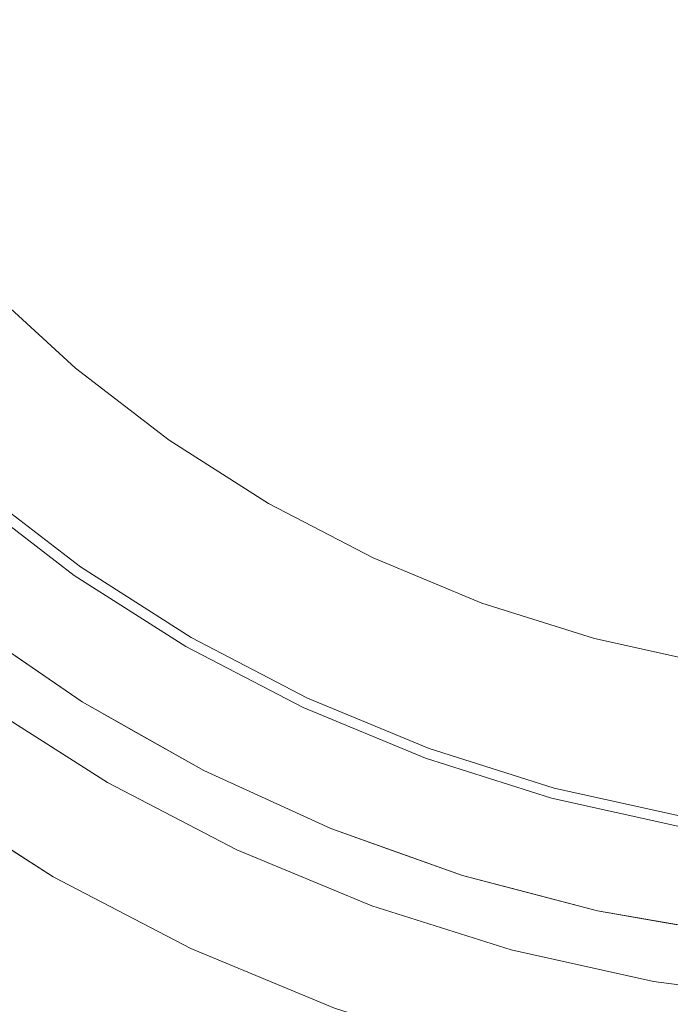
# Model space of a CAD drawing. Header units: millimetres. Extents: x -270 to 270, y -255 to 255.
# Tile 4 of 39: x -112 to -34, y -190 to -72. Entities that reach past the tile are written whole.
import ezdxf

# ---------------------------------------------------------------- set-up
doc = ezdxf.new("R2010")
doc.units = ezdxf.units.MM
doc.layers.add('LUCIDO_1', color=1, linetype='Continuous', lineweight=20, true_color=0xff0000)
doc.layers.add('Nessuna', color=7, linetype='Continuous', lineweight=9)

# ---------------------------------------------------------------- blocks, each defined once
blk = doc.blocks.new('Group')
at = {"layer": 'Nessuna', "color": 140, "linetype": 'Continuous', "lineweight": 9, "true_color": 0x00aaff, "transparency": 33554687}
for points, invisible_edges in [([(-158.07, -80.66, -80.31), (-165.37, -66.64, -80.31), (-47.42, -11.64, -89.65), (-45.36, -15.59, -89.65)], 10), ([(-149.57, -94, -80.31), (-158.07, -80.66, -80.31), (-45.36, -15.59, -89.65), (-42.97, -19.35, -89.65)], 10), ([(-42.97, -19.35, -69.61), (-45.36, -15.59, -69.61), (-140.99, -70.8, -61.55), (-133.42, -82.68, -61.55)], 10), ([(-139.95, -106.54, -80.31), (-149.57, -94, -80.31), (-42.97, -19.35, -89.65), (-40.26, -22.89, -89.65)], 10), ([(-40.26, -22.89, -69.61), (-42.97, -19.35, -69.61), (-133.42, -82.68, -61.55), (-124.84, -93.86, -61.55)], 10), ([(-129.27, -118.2, -80.31), (-139.95, -106.54, -80.31), (-40.26, -22.89, -89.65), (-37.24, -26.17, -89.65)], 10), ([(-37.24, -26.17, -69.61), (-40.26, -22.89, -69.61), (-124.84, -93.86, -61.55), (-115.32, -104.25, -61.55)], 10), ([(-117.61, -128.88, -80.31), (-129.27, -118.2, -80.31), (-37.24, -26.17, -89.65), (-33.96, -29.19, -89.65)], 10), ([(-33.96, -29.19, -69.61), (-37.24, -26.17, -69.61), (-115.32, -104.25, -61.55), (-104.93, -113.77, -61.55)], 10), ([(-105.07, -138.51, -80.31), (-117.61, -128.88, -80.31), (-33.96, -29.19, -89.65), (-30.42, -31.9, -89.65)], 10), ([(-30.42, -31.9, -69.61), (-33.96, -29.19, -69.61), (-104.93, -113.77, -61.55), (-93.75, -122.35, -61.55)], 10), ([(-91.73, -147, -80.31), (-105.07, -138.51, -80.31), (-30.42, -31.9, -89.65), (-26.66, -34.3, -89.65)], 10), ([(-26.66, -34.3, -69.61), (-30.42, -31.9, -69.61), (-93.75, -122.35, -61.55), (-81.87, -129.92, -61.55)], 10), ([(-77.71, -154.3, -80.31), (-91.73, -147, -80.31), (-26.66, -34.3, -89.65), (-22.71, -36.35, -89.65)], 10), ([(-22.71, -36.35, -69.61), (-26.66, -34.3, -69.61), (-81.87, -129.92, -61.55), (-69.37, -136.42, -61.55)], 10), ([(-63.1, -160.35, -80.31), (-77.71, -154.3, -80.31), (-22.71, -36.35, -89.65), (-18.59, -38.06, -89.65)], 10), ([(-18.59, -38.06, -69.61), (-22.71, -36.35, -69.61), (-69.37, -136.42, -61.55), (-56.35, -141.82, -61.55)], 10), ([(-48.02, -165.11, -80.31), (-63.1, -160.35, -80.31), (-18.59, -38.06, -89.65), (-14.34, -39.4, -89.65)], 10), ([(-14.34, -39.4, -69.61), (-18.59, -38.06, -69.61), (-56.35, -141.82, -61.55), (-42.91, -146.05, -61.55)], 10), ([(-32.58, -168.53, -80.31), (-48.02, -165.11, -80.31), (-14.34, -39.4, -89.65), (-9.98, -40.36, -89.65)], 10), ([(-9.98, -40.36, -69.61), (-14.34, -39.4, -69.61), (-42.91, -146.05, -61.55), (-29.16, -149.1, -61.55)], 10), ([(-104.93, -113.77, -61.55), (-115.32, -104.25, -61.55), (-116.52, -105.46, -61.39), (-106.03, -115.07, -61.39)], 14), ([(-106.03, -115.07, -61.39), (-116.52, -105.46, -61.39), (-117.72, -106.65, -61.08), (-107.11, -116.37, -61.08)], 15), ([(-107.11, -116.37, -61.08), (-117.72, -106.65, -61.08), (-118.88, -107.82, -60.63), (-108.17, -117.63, -60.63)], 15), ([(-108.17, -117.63, -60.63), (-118.88, -107.82, -60.63), (-120.02, -108.95, -60.04), (-109.21, -118.86, -60.04)], 15), ([(-109.21, -118.86, -60.04), (-120.02, -108.95, -60.04), (-121.12, -110.05, -59.32), (-110.2, -120.05, -59.32)], 15), ([(-110.2, -120.05, -59.32), (-121.12, -110.05, -59.32), (-122.17, -111.1, -58.47), (-111.16, -121.19, -58.47)], 15), ([(-111.16, -121.19, -58.47), (-122.17, -111.1, -58.47), (-123.17, -112.1, -57.49), (-112.06, -122.27, -57.49)], 15), ([(-93.75, -122.35, -61.55), (-104.93, -113.77, -61.55), (-106.03, -115.07, -61.39), (-94.73, -123.74, -61.39)], 14), ([(-94.73, -123.74, -61.39), (-106.03, -115.07, -61.39), (-107.11, -116.37, -61.08), (-95.7, -125.12, -61.08)], 15), ([(-95.7, -125.12, -61.08), (-107.11, -116.37, -61.08), (-108.17, -117.63, -60.63), (-96.64, -126.48, -60.63)], 15), ([(-96.64, -126.48, -60.63), (-108.17, -117.63, -60.63), (-109.21, -118.86, -60.04), (-97.57, -127.8, -60.04)], 15), ([(-97.57, -127.8, -60.04), (-109.21, -118.86, -60.04), (-110.2, -120.05, -59.32), (-98.46, -129.07, -59.32)], 15), ([(-98.46, -129.07, -59.32), (-110.2, -120.05, -59.32), (-111.16, -121.19, -58.47), (-99.31, -130.28, -58.47)], 15), ([(-100.12, -131.44, -57.49), (-112.06, -122.27, -57.49), (-112.91, -123.28, -56.4), (-100.87, -132.52, -56.4)], 15), ([(-99.31, -130.28, -58.47), (-111.16, -121.19, -58.47), (-112.06, -122.27, -57.49), (-100.12, -131.44, -57.49)], 15), ([(-100.87, -132.52, -56.4), (-112.91, -123.28, -56.4), (-113.7, -124.22, -55.2), (-101.58, -133.52, -55.2)], 15), ([(-81.87, -129.92, -61.55), (-93.75, -122.35, -61.55), (-94.73, -123.74, -61.39), (-82.72, -131.39, -61.39)], 14), ([(-101.58, -133.52, -55.2), (-113.7, -124.22, -55.2), (-114.42, -125.07, -53.9), (-102.22, -134.43, -53.9)], 15), ([(-82.72, -131.39, -61.39), (-94.73, -123.74, -61.39), (-95.7, -125.12, -61.08), (-83.56, -132.85, -61.08)], 15), ([(-102.22, -134.43, -53.9), (-114.42, -125.07, -53.9), (-115.06, -125.84, -52.51), (-102.79, -135.25, -52.51)], 15), ([(-83.56, -132.85, -61.08), (-95.7, -125.12, -61.08), (-96.64, -126.48, -60.63), (-84.39, -134.28, -60.63)], 15), ([(-103.29, -135.97, -51.04), (-115.62, -126.51, -51.04), (-116.11, -127.09, -49.5), (-103.72, -136.59, -49.5)], 15), ([(-102.79, -135.25, -52.51), (-115.06, -125.84, -52.51), (-115.62, -126.51, -51.04), (-103.29, -135.97, -51.04)], 15), ([(-84.39, -134.28, -60.63), (-96.64, -126.48, -60.63), (-97.57, -127.8, -60.04), (-85.19, -135.68, -60.04)], 15), ([(-104.35, -137.49, -46.26), (-116.81, -127.93, -46.26), (-117.93, -144.18, 21.56)], 10), ([(-104.08, -137.1, -47.9), (-116.5, -127.56, -47.9), (-116.81, -127.93, -46.26), (-104.35, -137.49, -46.26)], 11), ([(-103.72, -136.59, -49.5), (-116.11, -127.09, -49.5), (-116.5, -127.56, -47.9), (-104.08, -137.1, -47.9)], 15), ([(-85.19, -135.68, -60.04), (-97.57, -127.8, -60.04), (-98.46, -129.07, -59.32), (-85.97, -137.02, -59.32)], 15), ([(-106.02, -139.87, -80.14), (-118.68, -130.16, -80.14), (-117.61, -128.88, -80.31), (-105.07, -138.51, -80.31)], 11), ([(-85.97, -137.02, -59.32), (-98.46, -129.07, -59.32), (-99.31, -130.28, -58.47), (-86.71, -138.31, -58.47)], 15), ([(-106.97, -141.22, -79.83), (-119.74, -131.42, -79.83), (-118.68, -130.16, -80.14), (-106.02, -139.87, -80.14)], 15), ([(-86.71, -138.31, -58.47), (-99.31, -130.28, -58.47), (-100.12, -131.44, -57.49), (-87.42, -139.53, -57.49)], 15), ([(-69.37, -136.42, -61.55), (-81.87, -129.92, -61.55), (-82.72, -131.39, -61.39), (-70.09, -137.97, -61.39)], 14), ([(-107.89, -142.54, -79.38), (-120.78, -132.65, -79.38), (-119.74, -131.42, -79.83), (-106.97, -141.22, -79.83)], 15), ([(-87.42, -139.53, -57.49), (-100.12, -131.44, -57.49), (-100.87, -132.52, -56.4), (-88.08, -140.67, -56.4)], 15), ([(-70.09, -137.97, -61.39), (-82.72, -131.39, -61.39), (-83.56, -132.85, -61.08), (-70.8, -139.5, -61.08)], 15), ([(-108.79, -143.83, -78.79), (-121.79, -133.86, -78.79), (-120.78, -132.65, -79.38), (-107.89, -142.54, -79.38)], 15), ([(-88.08, -140.67, -56.4), (-100.87, -132.52, -56.4), (-101.58, -133.52, -55.2), (-88.69, -141.73, -55.2)], 15), ([(-70.8, -139.5, -61.08), (-83.56, -132.85, -61.08), (-84.39, -134.28, -60.63), (-71.5, -140.99, -60.63)], 15), ([(-109.66, -145.07, -78.08), (-122.76, -135.02, -78.08), (-121.79, -133.86, -78.79), (-108.79, -143.83, -78.79)], 15), ([(-88.69, -141.73, -55.2), (-101.58, -133.52, -55.2), (-102.22, -134.43, -53.9), (-89.25, -142.7, -53.9)], 15), ([(-110.5, -146.26, -77.24), (-123.7, -136.13, -77.24), (-122.76, -135.02, -78.08), (-109.66, -145.07, -78.08)], 15), ([(-89.25, -142.7, -53.9), (-102.22, -134.43, -53.9), (-102.79, -135.25, -52.51), (-89.75, -143.56, -52.51)], 15), ([(-71.5, -140.99, -60.63), (-84.39, -134.28, -60.63), (-85.19, -135.68, -60.04), (-72.18, -142.45, -60.04)], 15), ([(-111.29, -147.39, -76.29), (-124.58, -137.19, -76.29), (-123.7, -136.13, -77.24), (-110.5, -146.26, -77.24)], 15), ([(-90.19, -144.33, -51.04), (-103.29, -135.97, -51.04), (-103.72, -136.59, -49.5), (-90.56, -144.98, -49.5)], 15), ([(-89.75, -143.56, -52.51), (-102.79, -135.25, -52.51), (-103.29, -135.97, -51.04), (-90.19, -144.33, -51.04)], 15), ([(-72.18, -142.45, -60.04), (-85.19, -135.68, -60.04), (-85.97, -137.02, -59.32), (-72.84, -143.86, -59.32)], 15), ([(-112.03, -148.45, -75.22), (-125.41, -138.18, -75.22), (-124.58, -137.19, -76.29), (-111.29, -147.39, -76.29)], 15), ([(-117.93, -144.18, 21.56), (-111.92, -148.29, 21.35), (-104.35, -137.49, -46.26)], 10), ([(-104.35, -137.49, -46.26), (-111.92, -148.29, 21.35), (-104.15, -153.6, 21.07)], 9), ([(-90.87, -145.51, -47.9), (-104.08, -137.1, -47.9), (-104.35, -137.49, -46.26), (-91.11, -145.93, -46.26)], 11), ([(-91.11, -145.93, -46.26), (-104.35, -137.49, -46.26), (-104.15, -153.6, 21.07)], 10), ([(-90.56, -144.98, -49.5), (-103.72, -136.59, -49.5), (-104.08, -137.1, -47.9), (-90.87, -145.51, -47.9)], 15), ([(-72.84, -143.86, -59.32), (-85.97, -137.02, -59.32), (-86.71, -138.31, -58.47), (-73.47, -145.21, -58.47)], 15), ([(-56.35, -141.82, -61.55), (-69.37, -136.42, -61.55), (-70.09, -137.97, -61.39), (-56.93, -143.42, -61.39)], 14), ([(-92.56, -148.44, -80.14), (-106.02, -139.87, -80.14), (-105.07, -138.51, -80.31), (-91.73, -147, -80.31)], 11), ([(-73.47, -145.21, -58.47), (-86.71, -138.31, -58.47), (-87.42, -139.53, -57.49), (-74.06, -146.48, -57.49)], 15), ([(-56.93, -143.42, -61.39), (-70.09, -137.97, -61.39), (-70.8, -139.5, -61.08), (-57.51, -145, -61.08)], 15), ([(-93.39, -149.87, -79.83), (-106.97, -141.22, -79.83), (-106.02, -139.87, -80.14), (-92.56, -148.44, -80.14)], 15), ([(-74.06, -146.48, -57.49), (-87.42, -139.53, -57.49), (-88.08, -140.67, -56.4), (-74.62, -147.68, -56.4)], 15), ([(-57.51, -145, -61.08), (-70.8, -139.5, -61.08), (-71.5, -140.99, -60.63), (-58.08, -146.55, -60.63)], 15), ([(-74.62, -147.68, -56.4), (-88.08, -140.67, -56.4), (-88.69, -141.73, -55.2), (-75.13, -148.79, -55.2)], 15), ([(-58.08, -146.55, -60.63), (-71.5, -140.99, -60.63), (-72.18, -142.45, -60.04), (-58.63, -148.07, -60.04)], 15), ([(-94.19, -151.27, -79.38), (-107.89, -142.54, -79.38), (-106.97, -141.22, -79.83), (-93.39, -149.87, -79.83)], 15), ([(-75.13, -148.79, -55.2), (-88.69, -141.73, -55.2), (-89.25, -142.7, -53.9), (-75.61, -149.8, -53.9)], 15), ([(-42.91, -146.05, -61.55), (-56.35, -141.82, -61.55), (-56.93, -143.42, -61.39), (-43.35, -147.7, -61.39)], 14), ([(-94.98, -152.63, -78.79), (-108.79, -143.83, -78.79), (-107.89, -142.54, -79.38), (-94.19, -151.27, -79.38)], 15), ([(-75.61, -149.8, -53.9), (-89.25, -142.7, -53.9), (-89.75, -143.56, -52.51), (-76.03, -150.7, -52.51)], 15), ([(-58.63, -148.07, -60.04), (-72.18, -142.45, -60.04), (-72.84, -143.86, -59.32), (-59.16, -149.53, -59.32)], 15), ([(-43.35, -147.7, -61.39), (-56.93, -143.42, -61.39), (-57.51, -145, -61.08), (-43.79, -149.33, -61.08)], 15), ([(-104.15, -153.6, 29.65), (-117.93, -144.18, 29.65), (-270, -255, 29.65)], 10), ([(-117.93, -144.18, 29.65), (-104.15, -153.6, 29.65), (-104.15, -153.6, 21.07), (-111.92, -148.29, 21.35)], 10), ([(-95.74, -153.94, -78.08), (-109.66, -145.07, -78.08), (-108.79, -143.83, -78.79), (-94.98, -152.63, -78.79)], 15), ([(-76.4, -151.5, -51.04), (-90.19, -144.33, -51.04), (-90.56, -144.98, -49.5), (-76.72, -152.18, -49.5)], 15), ([(-76.03, -150.7, -52.51), (-89.75, -143.56, -52.51), (-90.19, -144.33, -51.04), (-76.4, -151.5, -51.04)], 15), ([(-59.16, -149.53, -59.32), (-72.84, -143.86, -59.32), (-73.47, -145.21, -58.47), (-59.67, -150.92, -58.47)], 15), ([(-96.46, -155.2, -77.24), (-110.5, -146.26, -77.24), (-109.66, -145.07, -78.08), (-95.74, -153.94, -78.08)], 15), ([(-76.98, -152.74, -47.9), (-90.87, -145.51, -47.9), (-91.11, -145.93, -46.26), (-77.18, -153.18, -46.26)], 11), ([(-76.72, -152.18, -49.5), (-90.56, -144.98, -49.5), (-90.87, -145.51, -47.9), (-76.98, -152.74, -47.9)], 15), ([(-59.67, -150.92, -58.47), (-73.47, -145.21, -58.47), (-74.06, -146.48, -57.49), (-60.15, -152.24, -57.49)], 15), ([(-43.79, -149.33, -61.08), (-57.51, -145, -61.08), (-58.08, -146.55, -60.63), (-44.22, -150.92, -60.63)], 15), ([(-97.15, -156.39, -76.29), (-111.29, -147.39, -76.29), (-110.5, -146.26, -77.24), (-96.46, -155.2, -77.24)], 15), ([(-104.15, -153.6, 21.07), (-97.66, -157.26, 20.88), (-91.11, -145.93, -46.26)], 10), ([(-91.11, -145.93, -46.26), (-97.66, -157.26, 20.88), (-89.61, -161.8, 20.64)], 9), ([(-77.18, -153.18, -46.26), (-91.11, -145.93, -46.26), (-89.61, -161.8, 20.64)], 10), ([(-60.15, -152.24, -57.49), (-74.06, -146.48, -57.49), (-74.62, -147.68, -56.4), (-60.6, -153.49, -56.4)], 15), ([(-44.22, -150.92, -60.63), (-58.08, -146.55, -60.63), (-58.63, -148.07, -60.04), (-44.64, -152.48, -60.04)], 15), ([(-29.16, -149.1, -61.55), (-42.91, -146.05, -61.55), (-43.35, -147.7, -61.39), (-29.45, -150.78, -61.39)], 14), ([(-97.8, -157.51, -75.22), (-112.03, -148.45, -75.22), (-111.29, -147.39, -76.29), (-97.15, -156.39, -76.29)], 15), ([(-78.41, -155.81, -80.14), (-92.56, -148.44, -80.14), (-91.73, -147, -80.31), (-77.71, -154.3, -80.31)], 11), ([(-60.6, -153.49, -56.4), (-74.62, -147.68, -56.4), (-75.13, -148.79, -55.2), (-61.02, -154.63, -55.2)], 15), ([(-44.64, -152.48, -60.04), (-58.63, -148.07, -60.04), (-59.16, -149.53, -59.32), (-45.04, -153.98, -59.32)], 15), ([(-29.45, -150.78, -61.39), (-43.35, -147.7, -61.39), (-43.79, -149.33, -61.08), (-29.75, -152.44, -61.08)], 15), ([(-98.4, -158.55, -74.05), (-112.71, -149.43, -74.05), (-112.03, -148.45, -75.22), (-97.8, -157.51, -75.22)], 15), ([(-79.11, -157.3, -79.83), (-93.39, -149.87, -79.83), (-92.56, -148.44, -80.14), (-78.41, -155.81, -80.14)], 15), ([(-61.02, -154.63, -55.2), (-75.13, -148.79, -55.2), (-75.61, -149.8, -53.9), (-61.4, -155.68, -53.9)], 15), ([(-29.75, -152.44, -61.08), (-43.79, -149.33, -61.08), (-44.22, -150.92, -60.63), (-30.03, -154.07, -60.63)], 15), ([(-99.44, -160.35, -71.42), (-113.91, -151.13, -71.42), (-113.34, -150.32, -72.78), (-98.95, -159.5, -72.78)], 15), ([(-98.95, -159.5, -72.78), (-113.34, -150.32, -72.78), (-112.71, -149.43, -74.05), (-98.4, -158.55, -74.05)], 15), ([(-79.79, -158.77, -79.38), (-94.19, -151.27, -79.38), (-93.39, -149.87, -79.83), (-79.11, -157.3, -79.83)], 15), ([(-61.4, -155.68, -53.9), (-75.61, -149.8, -53.9), (-76.03, -150.7, -52.51), (-61.74, -156.62, -52.51)], 15), ([(-45.04, -153.98, -59.32), (-59.16, -149.53, -59.32), (-59.67, -150.92, -58.47), (-45.42, -155.41, -58.47)], 15), ([(-99.87, -161.1, -69.99), (-114.41, -151.84, -69.99), (-113.91, -151.13, -71.42), (-99.44, -160.35, -71.42)], 15), ([(-80.45, -160.19, -78.79), (-94.98, -152.63, -78.79), (-94.19, -151.27, -79.38), (-79.79, -158.77, -79.38)], 15), ([(-62.04, -157.45, -51.04), (-76.4, -151.5, -51.04), (-76.72, -152.18, -49.5), (-62.3, -158.15, -49.5)], 15), ([(-61.74, -156.62, -52.51), (-76.03, -150.7, -52.51), (-76.4, -151.5, -51.04), (-62.04, -157.45, -51.04)], 15), ([(-45.42, -155.41, -58.47), (-59.67, -150.92, -58.47), (-60.15, -152.24, -57.49), (-45.79, -156.77, -57.49)], 15), ([(-30.03, -154.07, -60.63), (-44.22, -150.92, -60.63), (-44.64, -152.48, -60.04), (-30.31, -155.65, -60.04)], 15), ([(-100.55, -162.28, -66.93), (-115.19, -152.96, -66.93), (-114.83, -152.45, -68.49), (-100.25, -161.75, -68.49)], 15), ([(-100.25, -161.75, -68.49), (-114.83, -152.45, -68.49), (-114.41, -151.84, -69.99), (-99.87, -161.1, -69.99)], 15), ([(-81.09, -161.57, -78.08), (-95.74, -153.94, -78.08), (-94.98, -152.63, -78.79), (-80.45, -160.19, -78.79)], 15), ([(-62.51, -158.74, -47.9), (-76.98, -152.74, -47.9), (-77.18, -153.18, -46.26), (-62.67, -159.19, -46.26)], 11), ([(-62.3, -158.15, -49.5), (-76.72, -152.18, -49.5), (-76.98, -152.74, -47.9), (-62.51, -158.74, -47.9)], 15), ([(-45.79, -156.77, -57.49), (-60.15, -152.24, -57.49), (-60.6, -153.49, -56.4), (-46.13, -158.05, -56.4)], 15), ([(-30.31, -155.65, -60.04), (-44.64, -152.48, -60.04), (-45.04, -153.98, -59.32), (-30.58, -157.18, -59.32)], 15), ([(-270, -255, 29.65), (-89.61, -161.8, 29.65), (-104.15, -153.6, 29.65)], 9), ([(-107.61, -174.5, 17.65), (-123.28, -164.52, 17.65), (-115.83, -153.87, -60.35), (-101.11, -163.25, -60.35)], 10), ([(-101.11, -163.25, -60.35), (-115.83, -153.87, -60.35), (-115.79, -153.81, -62.03), (-101.08, -163.19, -62.03)], 14), ([(-101.08, -163.19, -62.03), (-115.79, -153.81, -62.03), (-115.66, -153.64, -63.69), (-100.97, -163, -63.69)], 15), ([(-100.97, -163, -63.69), (-115.66, -153.64, -63.69), (-115.46, -153.36, -65.33), (-100.8, -162.7, -65.33)], 15), ([(-100.8, -162.7, -65.33), (-115.46, -153.36, -65.33), (-115.19, -152.96, -66.93), (-100.55, -162.28, -66.93)], 15), ([(-104.15, -153.6, 29.65), (-89.61, -161.8, 29.65), (-89.61, -161.8, 20.64), (-97.66, -157.26, 20.88)], 10), ([(-97.66, -157.26, 20.88), (-104.15, -153.6, 21.07), (-104.15, -153.6, 29.65)], 10), ([(-81.71, -162.88, -77.24), (-96.46, -155.2, -77.24), (-95.74, -153.94, -78.08), (-81.09, -161.57, -78.08)], 15), ([(-89.61, -161.8, 20.64), (-82.68, -164.97, 20.48), (-77.18, -153.18, -46.26)], 10), ([(-77.18, -153.18, -46.26), (-82.68, -164.97, 20.48), (-74.42, -168.74, 20.28)], 9), ([(-62.67, -159.19, -46.26), (-77.18, -153.18, -46.26), (-74.42, -168.74, 20.28)], 10), ([(-46.13, -158.05, -56.4), (-60.6, -153.49, -56.4), (-61.02, -154.63, -55.2), (-46.44, -159.23, -55.2)], 15), ([(-30.58, -157.18, -59.32), (-45.04, -153.98, -59.32), (-45.42, -155.41, -58.47), (-30.84, -158.65, -58.47)], 15), ([(-82.29, -164.13, -76.29), (-97.15, -156.39, -76.29), (-96.46, -155.2, -77.24), (-81.71, -162.88, -77.24)], 15), ([(-63.67, -161.92, -80.14), (-78.41, -155.81, -80.14), (-77.71, -154.3, -80.31), (-63.1, -160.35, -80.31)], 11), ([(-46.44, -159.23, -55.2), (-61.02, -154.63, -55.2), (-61.4, -155.68, -53.9), (-46.73, -160.31, -53.9)], 15), ([(-82.83, -165.3, -75.22), (-97.8, -157.51, -75.22), (-97.15, -156.39, -76.29), (-82.29, -164.13, -76.29)], 15), ([(-64.23, -163.47, -79.83), (-79.11, -157.3, -79.83), (-78.41, -155.81, -80.14), (-63.67, -161.92, -80.14)], 15), ([(-46.73, -160.31, -53.9), (-61.4, -155.68, -53.9), (-61.74, -156.62, -52.51), (-46.99, -161.27, -52.51)], 15), ([(-30.84, -158.65, -58.47), (-45.42, -155.41, -58.47), (-45.79, -156.77, -57.49), (-31.08, -160.03, -57.49)], 15), ([(-83.34, -166.39, -74.05), (-98.4, -158.55, -74.05), (-97.8, -157.51, -75.22), (-82.83, -165.3, -75.22)], 15), ([(-64.78, -164.98, -79.38), (-79.79, -158.77, -79.38), (-79.11, -157.3, -79.83), (-64.23, -163.47, -79.83)], 15), ([(-47.22, -162.12, -51.04), (-62.04, -157.45, -51.04), (-62.3, -158.15, -49.5), (-47.41, -162.85, -49.5)], 15), ([(-46.99, -161.27, -52.51), (-61.74, -156.62, -52.51), (-62.04, -157.45, -51.04), (-47.22, -162.12, -51.04)], 15), ([(-31.08, -160.03, -57.49), (-45.79, -156.77, -57.49), (-46.13, -158.05, -56.4), (-31.31, -161.33, -56.4)], 15), ([(-83.8, -167.38, -72.78), (-98.95, -159.5, -72.78), (-98.4, -158.55, -74.05), (-83.34, -166.39, -74.05)], 15), ([(-47.57, -163.44, -47.9), (-62.51, -158.74, -47.9), (-62.67, -159.19, -46.26), (-47.7, -163.91, -46.26)], 11), ([(-47.41, -162.85, -49.5), (-62.3, -158.15, -49.5), (-62.51, -158.74, -47.9), (-47.57, -163.44, -47.9)], 15), ([(-31.31, -161.33, -56.4), (-46.13, -158.05, -56.4), (-46.44, -159.23, -55.2), (-31.53, -162.54, -55.2)], 15), ([(-84.22, -168.27, -71.42), (-99.44, -160.35, -71.42), (-98.95, -159.5, -72.78), (-83.8, -167.38, -72.78)], 15), ([(-65.32, -166.46, -78.79), (-80.45, -160.19, -78.79), (-79.79, -158.77, -79.38), (-64.78, -164.98, -79.38)], 15), ([(-74.42, -168.74, 20.28), (-67.1, -171.35, 20.14), (-62.67, -159.19, -46.26)], 10), ([(-62.67, -159.19, -46.26), (-67.1, -171.35, 20.14), (-58.69, -174.35, 19.98)], 9), ([(-47.7, -163.91, -46.26), (-62.67, -159.19, -46.26), (-58.69, -174.35, 19.98)], 10), ([(-31.53, -162.54, -55.2), (-46.44, -159.23, -55.2), (-46.73, -160.31, -53.9), (-31.72, -163.63, -53.9)], 15), ([(-84.9, -169.73, -68.49), (-100.25, -161.75, -68.49), (-99.87, -161.1, -69.99), (-84.59, -169.06, -69.99)], 15), ([(-84.59, -169.06, -69.99), (-99.87, -161.1, -69.99), (-99.44, -160.35, -71.42), (-84.22, -168.27, -71.42)], 15), ([(-65.84, -167.88, -78.08), (-81.09, -161.57, -78.08), (-80.45, -160.19, -78.79), (-65.32, -166.46, -78.79)], 15), ([(-48.45, -166.72, -80.14), (-63.67, -161.92, -80.14), (-63.1, -160.35, -80.31), (-48.02, -165.11, -80.31)], 11), ([(-31.72, -163.63, -53.9), (-46.73, -160.31, -53.9), (-46.99, -161.27, -52.51), (-31.89, -164.62, -52.51)], 15), ([(-74.42, -168.74, 29.65), (-89.61, -161.8, 29.65), (-270, -255, 29.65)], 10), ([(-85.16, -170.29, -66.93), (-100.55, -162.28, -66.93), (-100.25, -161.75, -68.49), (-84.9, -169.73, -68.49)], 15), ([(-89.61, -161.8, 29.65), (-74.42, -168.74, 29.65), (-74.42, -168.74, 20.28), (-82.68, -164.97, 20.48)], 10), ([(-82.68, -164.97, 20.48), (-89.61, -161.8, 20.64), (-89.61, -161.8, 29.65)], 10), ([(-66.34, -169.25, -77.24), (-81.71, -162.88, -77.24), (-81.09, -161.57, -78.08), (-65.84, -167.88, -78.08)], 15), ([(-48.88, -168.31, -79.83), (-64.23, -163.47, -79.83), (-63.67, -161.92, -80.14), (-48.45, -166.72, -80.14)], 15), ([(-32.05, -165.49, -51.04), (-47.22, -162.12, -51.04), (-47.41, -162.85, -49.5), (-32.18, -166.23, -49.5)], 15), ([(-31.89, -164.62, -52.51), (-46.99, -161.27, -52.51), (-47.22, -162.12, -51.04), (-32.05, -165.49, -51.04)], 15), ([(-91.13, -183.08, 17.65), (-107.61, -174.5, 17.65), (-101.11, -163.25, -60.35), (-85.63, -171.3, -60.35)], 10), ([(-85.63, -171.3, -60.35), (-101.11, -163.25, -60.35), (-101.08, -163.19, -62.03), (-85.6, -171.24, -62.03)], 14), ([(-85.6, -171.24, -62.03), (-101.08, -163.19, -62.03), (-100.97, -163, -63.69), (-85.52, -171.05, -63.69)], 15), ([(-85.52, -171.05, -63.69), (-100.97, -163, -63.69), (-100.8, -162.7, -65.33), (-85.37, -170.73, -65.33)], 15), ([(-85.37, -170.73, -65.33), (-100.8, -162.7, -65.33), (-100.55, -162.28, -66.93), (-85.16, -170.29, -66.93)], 15), ([(-66.81, -170.54, -76.29), (-82.29, -164.13, -76.29), (-81.71, -162.88, -77.24), (-66.34, -169.25, -77.24)], 15), ([(-32.28, -166.83, -47.9), (-47.57, -163.44, -47.9), (-47.7, -163.91, -46.26), (-32.37, -167.31, -46.26)], 11), ([(-32.18, -166.23, -49.5), (-47.41, -162.85, -49.5), (-47.57, -163.44, -47.9), (-32.28, -166.83, -47.9)], 15), ([(-123.28, -164.52, 17.65), (-107.61, -174.5, 17.65), (-258, -243, 17.65)], 10), ([(-67.25, -171.76, -75.22), (-82.83, -165.3, -75.22), (-82.29, -164.13, -76.29), (-66.81, -170.54, -76.29)], 15), ([(-49.29, -169.87, -79.38), (-64.78, -164.98, -79.38), (-64.23, -163.47, -79.83), (-48.88, -168.31, -79.83)], 15), ([(-58.69, -174.35, 19.98), (-51.03, -176.36, 19.88), (-47.7, -163.91, -46.26)], 10), ([(-47.7, -163.91, -46.26), (-51.03, -176.36, 19.88), (-42.54, -178.59, 19.76)], 9), ([(-32.37, -167.31, -46.26), (-47.7, -163.91, -46.26), (-42.54, -178.59, 19.76)], 10), ([(-67.66, -172.88, -74.05), (-83.34, -166.39, -74.05), (-82.83, -165.3, -75.22), (-67.25, -171.76, -75.22)], 15), ([(-49.7, -171.38, -78.79), (-65.32, -166.46, -78.79), (-64.78, -164.98, -79.38), (-49.29, -169.87, -79.38)], 15), ([(-32.87, -170.17, -80.14), (-48.45, -166.72, -80.14), (-48.02, -165.11, -80.31), (-32.58, -168.53, -80.31)], 11), ([(-68.03, -173.91, -72.78), (-83.8, -167.38, -72.78), (-83.34, -166.39, -74.05), (-67.66, -172.88, -74.05)], 15), ([(-50.09, -172.85, -78.08), (-65.84, -167.88, -78.08), (-65.32, -166.46, -78.79), (-49.7, -171.38, -78.79)], 15), ([(-33.16, -171.79, -79.83), (-48.88, -168.31, -79.83), (-48.45, -166.72, -80.14), (-32.87, -170.17, -80.14)], 15), ([(-68.37, -174.84, -71.42), (-84.22, -168.27, -71.42), (-83.8, -167.38, -72.78), (-68.03, -173.91, -72.78)], 15), ([(-50.47, -174.25, -77.24), (-66.34, -169.25, -77.24), (-65.84, -167.88, -78.08), (-50.09, -172.85, -78.08)], 15), ([(-42.54, -178.59, 19.76), (-34.6, -179.96, 19.69), (-32.37, -167.31, -46.26)], 10), ([(-32.37, -167.31, -46.26), (-34.6, -179.96, 19.69), (-26.09, -181.43, 19.61)], 9), ([(-270, -255, 29.65), (-58.69, -174.35, 29.65), (-74.42, -168.74, 29.65)], 9), ([(-68.92, -176.35, -68.49), (-84.9, -169.73, -68.49), (-84.59, -169.06, -69.99), (-68.67, -175.65, -69.99)], 15), ([(-68.67, -175.65, -69.99), (-84.59, -169.06, -69.99), (-84.22, -168.27, -71.42), (-68.37, -174.84, -71.42)], 15), ([(-74.42, -168.74, 29.65), (-58.69, -174.35, 29.65), (-58.69, -174.35, 19.98), (-67.1, -171.35, 20.14)], 10), ([(-67.1, -171.35, 20.14), (-74.42, -168.74, 20.28), (-74.42, -168.74, 29.65)], 10), ([(-50.83, -175.58, -76.29), (-66.81, -170.54, -76.29), (-66.34, -169.25, -77.24), (-50.47, -174.25, -77.24)], 15), ([(-33.44, -173.38, -79.38), (-49.29, -169.87, -79.38), (-48.88, -168.31, -79.83), (-33.16, -171.79, -79.83)], 15), ([(-69.3, -177.39, -65.33), (-85.37, -170.73, -65.33), (-85.16, -170.29, -66.93), (-69.13, -176.93, -66.93)], 15), ([(-69.13, -176.93, -66.93), (-85.16, -170.29, -66.93), (-84.9, -169.73, -68.49), (-68.92, -176.35, -68.49)], 15), ([(-33.71, -174.93, -78.79), (-49.7, -171.38, -78.79), (-49.29, -169.87, -79.38), (-33.44, -173.38, -79.38)], 15), ([(-73.96, -190.2, 17.65), (-91.13, -183.08, 17.65), (-85.63, -171.3, -60.35), (-69.51, -177.98, -60.35)], 10), ([(-69.51, -177.98, -60.35), (-85.63, -171.3, -60.35), (-85.6, -171.24, -62.03), (-69.49, -177.91, -62.03)], 14), ([(-69.49, -177.91, -62.03), (-85.6, -171.24, -62.03), (-85.52, -171.05, -63.69), (-69.42, -177.72, -63.69)], 15), ([(-69.42, -177.72, -63.69), (-85.52, -171.05, -63.69), (-85.37, -170.73, -65.33), (-69.3, -177.39, -65.33)], 15), ([(-51.16, -176.83, -75.22), (-67.25, -171.76, -75.22), (-66.81, -170.54, -76.29), (-50.83, -175.58, -76.29)], 15), ([(-33.97, -176.42, -78.08), (-50.09, -172.85, -78.08), (-49.7, -171.38, -78.79), (-33.71, -174.93, -78.79)], 15), ([(-51.47, -177.99, -74.05), (-67.66, -172.88, -74.05), (-67.25, -171.76, -75.22), (-51.16, -176.83, -75.22)], 15), ([(-34.23, -177.85, -77.24), (-50.47, -174.25, -77.24), (-50.09, -172.85, -78.08), (-33.97, -176.42, -78.08)], 15), ([(-52.01, -180, -71.42), (-68.37, -174.84, -71.42), (-68.03, -173.91, -72.78), (-51.75, -179.04, -72.78)], 15), ([(-51.75, -179.04, -72.78), (-68.03, -173.91, -72.78), (-67.66, -172.88, -74.05), (-51.47, -177.99, -74.05)], 15), ([(-42.54, -178.59, 29.65), (-58.69, -174.35, 29.65), (-270, -255, 29.65)], 10), ([(-258, -243, 17.65), (-107.61, -174.5, 17.65), (-91.13, -183.08, 17.65)], 9), ([(-52.23, -180.83, -69.99), (-68.67, -175.65, -69.99), (-68.37, -174.84, -71.42), (-52.01, -180, -71.42)], 15), ([(-58.69, -174.35, 29.65), (-42.54, -178.59, 29.65), (-42.54, -178.59, 19.76), (-51.03, -176.36, 19.88)], 10), ([(-51.03, -176.36, 19.88), (-58.69, -174.35, 19.98), (-58.69, -174.35, 29.65)], 10), ([(-34.47, -179.21, -76.29), (-50.83, -175.58, -76.29), (-50.47, -174.25, -77.24), (-34.23, -177.85, -77.24)], 15), ([(-17.61, -178.58, -78.08), (-33.97, -176.42, -78.08), (-33.71, -174.93, -78.79), (-17.47, -177.07, -78.79)], 15), ([(-52.59, -182.15, -66.93), (-69.13, -176.93, -66.93), (-68.92, -176.35, -68.49), (-52.43, -181.55, -68.49)], 15), ([(-52.43, -181.55, -68.49), (-68.92, -176.35, -68.49), (-68.67, -175.65, -69.99), (-52.23, -180.83, -69.99)], 15), ([(-34.69, -180.48, -75.22), (-51.16, -176.83, -75.22), (-50.83, -175.58, -76.29), (-34.47, -179.21, -76.29)], 15), ([(-52.8, -182.96, -63.69), (-69.42, -177.72, -63.69), (-69.3, -177.39, -65.33), (-52.71, -182.62, -65.33)], 15), ([(-52.71, -182.62, -65.33), (-69.3, -177.39, -65.33), (-69.13, -176.93, -66.93), (-52.59, -182.15, -66.93)], 15), ([(-34.9, -181.66, -74.05), (-51.47, -177.99, -74.05), (-51.16, -176.83, -75.22), (-34.69, -180.48, -75.22)], 15), ([(-17.73, -180.02, -77.24), (-34.23, -177.85, -77.24), (-33.97, -176.42, -78.08), (-17.61, -178.58, -78.08)], 15), ([(-270, -255, 29.65), (-26.09, -181.43, 29.65), (-42.54, -178.59, 29.65)], 9), ([(-56.24, -195.78, 17.65), (-73.96, -190.2, 17.65), (-69.51, -177.98, -60.35), (-52.87, -183.23, -60.35)], 10), ([(-52.87, -183.23, -60.35), (-69.51, -177.98, -60.35), (-69.49, -177.91, -62.03), (-52.86, -183.16, -62.03)], 14), ([(-52.86, -183.16, -62.03), (-69.49, -177.91, -62.03), (-69.42, -177.72, -63.69), (-52.8, -182.96, -63.69)], 15), ([(-35.09, -182.74, -72.78), (-51.75, -179.04, -72.78), (-51.47, -177.99, -74.05), (-34.9, -181.66, -74.05)], 15), ([(-42.54, -178.59, 29.65), (-26.09, -181.43, 29.65), (-26.09, -181.43, 19.61), (-34.6, -179.96, 19.69)], 10), ([(-34.6, -179.96, 19.69), (-42.54, -178.59, 19.76), (-42.54, -178.59, 29.65)], 10), ([(-17.85, -181.4, -76.29), (-34.47, -179.21, -76.29), (-34.23, -177.85, -77.24), (-17.73, -180.02, -77.24)], 15), ([(-35.26, -183.71, -71.42), (-52.01, -180, -71.42), (-51.75, -179.04, -72.78), (-35.09, -182.74, -72.78)], 15), ([(-17.96, -182.68, -75.22), (-34.69, -180.48, -75.22), (-34.47, -179.21, -76.29), (-17.85, -181.4, -76.29)], 15), ([(-35.54, -185.3, -68.49), (-52.43, -181.55, -68.49), (-52.23, -180.83, -69.99), (-35.41, -184.56, -69.99)], 15), ([(-35.41, -184.56, -69.99), (-52.23, -180.83, -69.99), (-52.01, -180, -71.42), (-35.26, -183.71, -71.42)], 15), ([(-18.07, -183.88, -74.05), (-34.9, -181.66, -74.05), (-34.69, -180.48, -75.22), (-17.96, -182.68, -75.22)], 15), ([(-9.46, -182.86, 29.65), (-26.09, -181.43, 29.65), (-270, -255, 29.65)], 10), ([(-35.73, -186.38, -65.33), (-52.71, -182.62, -65.33), (-52.59, -182.15, -66.93), (-35.65, -185.91, -66.93)], 15), ([(-35.65, -185.91, -66.93), (-52.59, -182.15, -66.93), (-52.43, -181.55, -68.49), (-35.54, -185.3, -68.49)], 15), ([(-18.16, -184.97, -72.78), (-35.09, -182.74, -72.78), (-34.9, -181.66, -74.05), (-18.07, -183.88, -74.05)], 15), ([(-270, -255, 29.65), (270, -255, 29.65), (7.24, -182.86, 29.65), (-9.46, -182.86, 29.65)], 10), ([(-91.13, -183.08, 17.65), (-73.96, -190.2, 17.65), (-258, -243, 17.65)], 10), ([(-38.1, -199.81, 17.65), (-56.24, -195.78, 17.65), (-52.87, -183.23, -60.35), (-35.84, -187, -60.35)], 10), ([(-35.84, -187, -60.35), (-52.87, -183.23, -60.35), (-52.86, -183.16, -62.03), (-35.83, -186.93, -62.03)], 14), ([(-35.83, -186.93, -62.03), (-52.86, -183.16, -62.03), (-52.8, -182.96, -63.69), (-35.79, -186.73, -63.69)], 15), ([(-35.79, -186.73, -63.69), (-52.8, -182.96, -63.69), (-52.71, -182.62, -65.33), (-35.73, -186.38, -65.33)], 15), ([(-18.25, -185.95, -71.42), (-35.26, -183.71, -71.42), (-35.09, -182.74, -72.78), (-18.16, -184.97, -72.78)], 15), ([(-18.39, -187.56, -68.49), (-35.54, -185.3, -68.49), (-35.41, -184.56, -69.99), (-18.33, -186.81, -69.99)], 15), ([(-18.33, -186.81, -69.99), (-35.41, -184.56, -69.99), (-35.26, -183.71, -71.42), (-18.25, -185.95, -71.42)], 15), ([(-18.44, -188.17, -66.93), (-35.65, -185.91, -66.93), (-35.54, -185.3, -68.49), (-18.39, -187.56, -68.49)], 15), ([(-18.54, -189.28, -60.35), (-35.84, -187, -60.35), (-35.83, -186.93, -62.03), (-18.54, -189.21, -62.03)], 14), ([(-18.54, -189.21, -62.03), (-35.83, -186.93, -62.03), (-35.79, -186.73, -63.69), (-18.52, -189, -63.69)], 15), ([(-18.52, -189, -63.69), (-35.79, -186.73, -63.69), (-35.73, -186.38, -65.33), (-18.49, -188.65, -65.33)], 15), ([(-18.49, -188.65, -65.33), (-35.73, -186.38, -65.33), (-35.65, -185.91, -66.93), (-18.44, -188.17, -66.93)], 15), ([(-19.67, -202.23, 17.65), (-38.1, -199.81, 17.65), (-35.84, -187, -60.35), (-18.54, -189.28, -60.35)], 10)]:
    blk.add_3dface(points, dxfattribs=dict(at, invisible_edges=invisible_edges))

msp = doc.modelspace()

# ---------------------------------------------------------------- block references
at = {"layer": 'LUCIDO_1', "color": 7, "transparency": 33554687}
msp.add_blockref('Group', (0, 0), dxfattribs=at)

doc.saveas('drawing.dxf')
